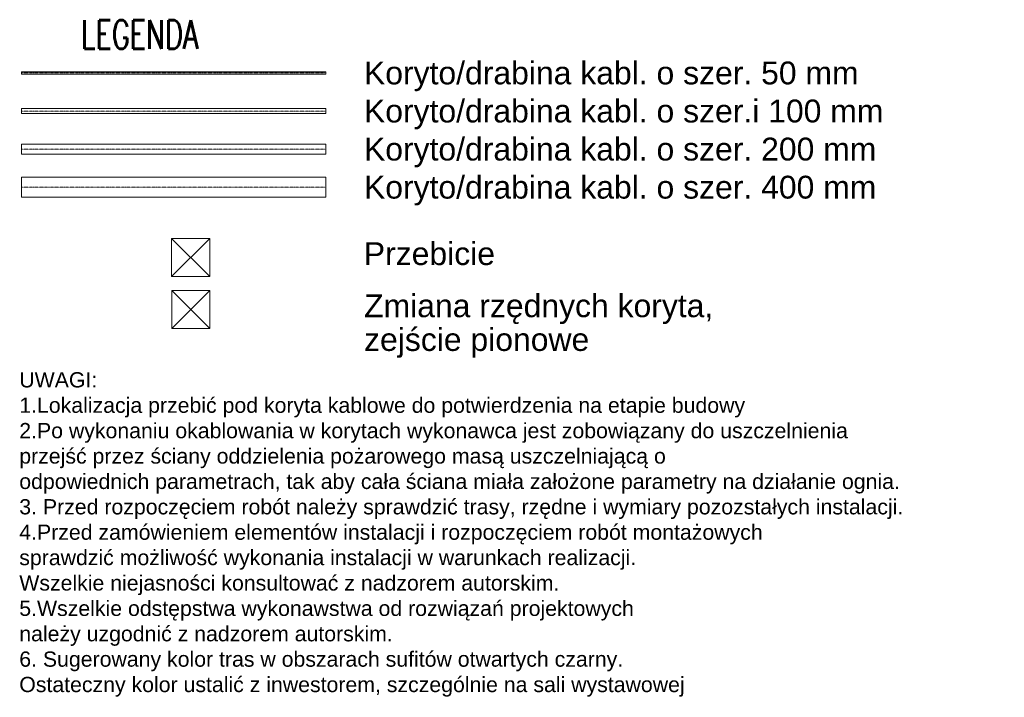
# Model space of a CAD drawing. Header units: centimetres. Extents: x 970 to 33426, y 684 to 7682.
# Tile 1 of 6: x 8500 to 10440, y 6347 to 7682. Entities that reach past the tile are written whole.
import ezdxf

# ---------------------------------------------------------------- set-up
doc = ezdxf.new("R2010")
doc.units = ezdxf.units.CM
doc.header["$MEASUREMENT"] = 0
doc.linetypes.add('( Border )', pattern=[1.75, 0.5, -0.25, 0.5, -0.25, 0, -0.25])
doc.layers.add('_E_SSP_OPIS_MODUŁÓW', color=1, linetype='ZIGZAG')
doc.layers.add('_KO_TEKST', color=7, linetype='Continuous')
for name, color, linetype, lineweight in [('_KO_PRZEBICIA', 6, 'Continuous', 18), ('E_KK200', 1, 'Continuous', 0), ('E_wysokości', 250, 'Continuous', 0)]:
    doc.layers.add(name, color=color, linetype=linetype, lineweight=lineweight)
doc.styles.add('_ELEKTRYCZNY', font='simplex.shx', dxfattribs={"width": 0.7})
doc.styles.add('ARIAL', font='arial.ttf')
doc.styles.add('SIMPLEX', font='simplex.shx', dxfattribs={"width": 0.7})
doc.linetypes.add('ZIGZAG', pattern='A,0.0001,-0.2,[131,ltypeshp.shx,S=0.2,R=0,X=-0.2,Y=0],-0.4,[131,ltypeshp.shx,S=0.2,R=180,X=0.2,Y=0],-0.2', length=0.8001)

# ---------------------------------------------------------------- blocks, each defined once
blk = doc.blocks.new('przebicie_f1')
blk.add_lwpolyline([(-250, -250), (250, -250), (250, 250), (-250, 250)], close=True)
for points in [[(-250, -250), (250, 250)], [(250, -250), (-250, 250)]]:
    blk.add_lwpolyline(points)

msp = doc.modelspace()

# ---------------------------------------------------------------- linework, layer by layer
at = {"layer": 'E_wysokości', "color": 6, "linetype": 'Continuous'}
for p, q in [((8503.6, 7579.8), (8503.6, 7577.3)), ((8503.6, 7579.8), (9103.6, 7579.8)), ((8503.6, 7574.8), (8503.6, 7577.3)), ((8503.6, 7574.8), (9103.6, 7574.8)), ((9103.6, 7579.8), (9103.6, 7577.3)), ((9103.6, 7574.8), (9103.6, 7577.3))]:
    msp.add_line(p, q, dxfattribs=at)
at = {"layer": 'E_wysokości', "color": 7, "linetype": '( Border )'}
for p, q in [((8503.6, 7577.3), (9103.6, 7577.3)), ((8503.6, 7502.3), (9103.6, 7502.3)), ((8503.6, 7427.3), (9103.6, 7427.3)), ((8503.6, 7352.3), (9103.6, 7352.3))]:
    msp.add_line(p, q, dxfattribs=at)
at = {"layer": 'E_wysokości', "color": 3, "linetype": 'Continuous'}
for p, q in [((8503.6, 7507.3), (8503.6, 7502.3)), ((8503.6, 7507.3), (9103.6, 7507.3)), ((8503.6, 7497.3), (8503.6, 7502.3)), ((8503.6, 7497.3), (9103.6, 7497.3)), ((9103.6, 7507.3), (9103.6, 7502.3)), ((9103.6, 7497.3), (9103.6, 7502.3))]:
    msp.add_line(p, q, dxfattribs=at)
at = {"layer": 'E_wysokości', "color": 1, "linetype": 'Continuous'}
for p, q in [((8503.6, 7437.3), (8503.6, 7427.3)), ((8503.6, 7437.3), (9103.6, 7437.3)), ((9103.6, 7437.3), (9103.6, 7427.3)), ((8503.6, 7417.3), (8503.6, 7427.3)), ((8503.6, 7417.3), (9103.6, 7417.3)), ((9103.6, 7417.3), (9103.6, 7427.3))]:
    msp.add_line(p, q, dxfattribs=at)
at = {"layer": 'E_wysokości', "color": 5, "linetype": 'Continuous'}
for p, q in [((8503.6, 7372.3), (8503.6, 7352.3)), ((8503.6, 7372.3), (9103.6, 7372.3)), ((9103.6, 7372.3), (9103.6, 7352.3)), ((8503.6, 7332.3), (8503.6, 7352.3)), ((9103.6, 7332.3), (9103.6, 7352.3)), ((8503.6, 7332.3), (9103.6, 7332.3))]:
    msp.add_line(p, q, dxfattribs=at)

# ---------------------------------------------------------------- block references
at = {"layer": '_KO_PRZEBICIA', "xscale": 0.15, "yscale": 0.15, "zscale": 0.15}
msp.add_blockref('przebicie_f1', (8837, 7213.9), dxfattribs=at)
at = {"layer": 'E_KK200', "color": 1, "xscale": 0.15, "yscale": 0.15, "zscale": 0.15}
msp.add_blockref('przebicie_f1', (8837.5, 7111.2), dxfattribs=at)

# ---------------------------------------------------------------- texts
at = {"layer": '_E_SSP_OPIS_MODUŁÓW', "color": 0, "ltscale": 10, "insert": (8621.1, 7681.2), "char_height": 56.25, "width": 2433.776, "attachment_point": 1, "style": 'SIMPLEX'}
msp.add_mtext('LEGENDA', dxfattribs=at)
at = {"layer": '_E_SSP_OPIS_MODUŁÓW', "color": 7, "insert": (8499.3, 6987.8), "char_height": 30, "width": 10254.018, "attachment_point": 1, "style": '_ELEKTRYCZNY'}
msp.add_mtext('{\\fArial|b0|i0|c238|p34;\\W1;UWAGI:\\P1.Lokalizacja przebić pod koryta kablowe do potwierdzenia na etapie budowy\\P2.Po wykonaniu okablowania w korytach wykonawca jest zobowiązany do uszczelnienia \\Pprzejść przez ściany oddzielenia pożarowego masą uszczelniającą o \\Podpowiednich parametrach, tak aby cała ściana miała założone parametry na działanie ognia. \\P\\pxt0;\\C0;3. Przed rozpoczęciem robót należy sprawdzić trasy, rzędne i wymiary pozozstałych instalacji.\\P4.Przed zamówieniem elementów instalacji i rozpoczęciem robót montażowych \\Psprawdzić możliwość wykonania instalacji w warunkach realizacji. \\PWszelkie niejasności konsultować z nadzorem autorskim.\\P5.Wszelkie odstępstwa wykonawstwa od rozwiązań projektowych \\Pnależy uzgodnić z nadzorem autorskim.\\P6. Sugerowany kolor tras w obszarach sufitów otwartych czarny. \\POstateczny kolor ustalić z inwestorem, szczególnie na sali wystawowej}', dxfattribs=at)
at = {"layer": '_KO_TEKST', "style": 'ARIAL'}
for s, p in [('Koryto/drabina kabl. o szer. 50 mm', (9178.6, 7554.8)), ('Koryto/drabina kabl. o szer.i 100 mm', (9178.6, 7479.8)), ('Koryto/drabina kabl. o szer. 200 mm', (9178.6, 7404.8)), ('Koryto/drabina kabl. o szer. 400 mm', (9178.6, 7329.8)), ('Przebicie', (9178.3, 7198.9)), ('Zmiana rzędnych koryta, ', (9178.8, 7096.2)), ('zejście pionowe', (9178.8, 7029.7))]:
    msp.add_text(s, height=45, dxfattribs=at).set_placement(p)

doc.saveas('drawing.dxf')
